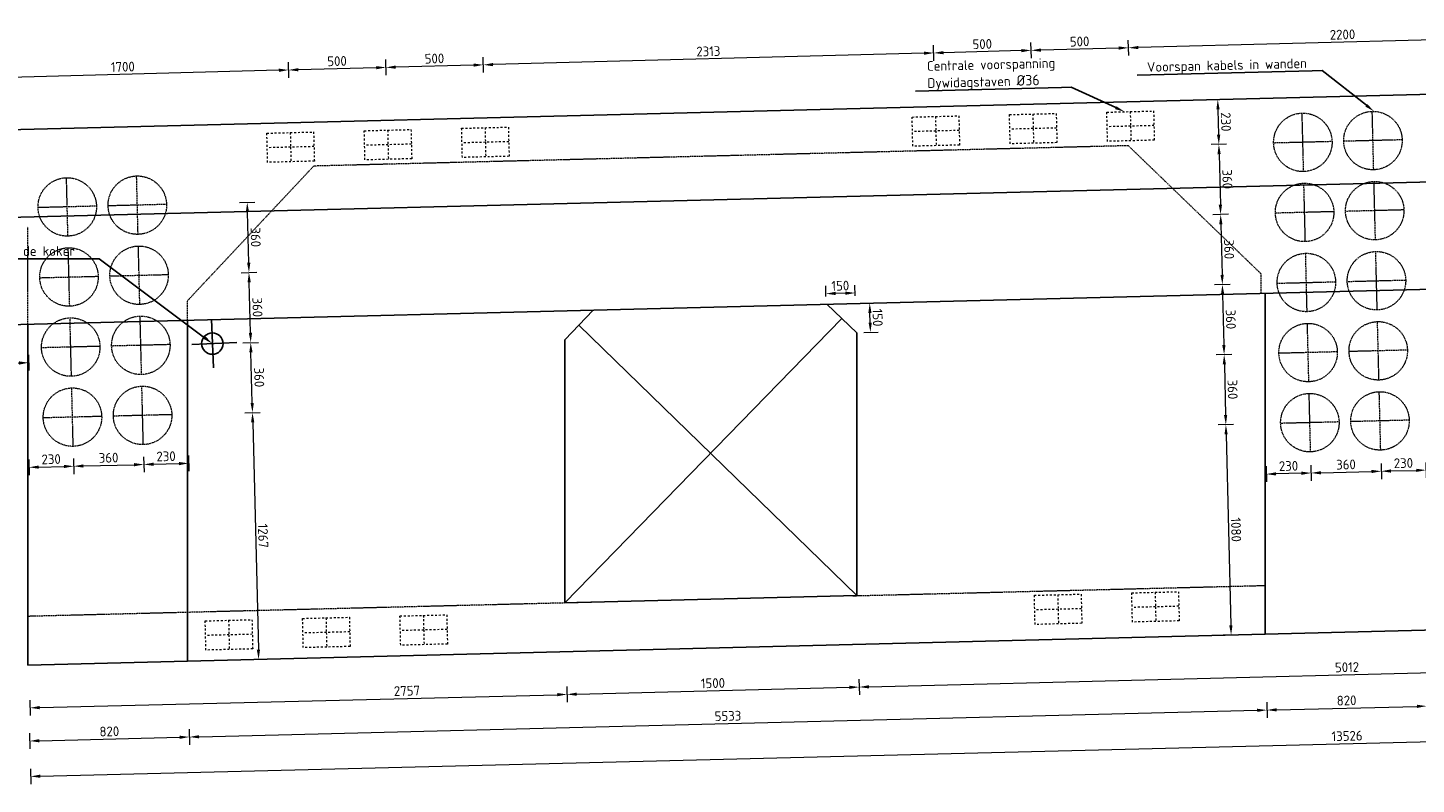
# Model space of a CAD drawing. Header units: millimetres. Extents: x -8028558 to 327273, y -63352 to 83293.
# Tile 193 of 195: x 289164 to 296291, y 21924 to 25808. Entities that reach past the tile are written whole.
import ezdxf
from ezdxf import colors
from ezdxf.entities.mleader import LeaderData, LeaderLine
from ezdxf.math import Vec2, Vec3

# ---------------------------------------------------------------- set-up
doc = ezdxf.new("R2010")
doc.units = ezdxf.units.MM
doc.linetypes.add('NLCS-HIDDEN', pattern=[4, 2, -2])
doc.linetypes.add('ZZ-HIDDEN-SO', pattern=[4, 2, -2])
for name, color, linetype, lineweight in [('B-CO-BC-BETONVORM-GD', 90, 'Continuous', 25), ('B-CO-BC-BETONVORM-GN', 10, 'ZZ-HIDDEN-SO', 13), ('B-CO-BC-BETONVORM-M', 7, 'Continuous', 18), ('B-CO-BC-VOORSPANNING-GN', 190, 'NLCS-HIDDEN', 13), ('X-XX-AL-M', 7, 'Continuous', 18), ('X-XX-AL-VERWIJZING-T25', 7, 'Continuous', 25)]:
    doc.layers.add(name, color=color, linetype=linetype, lineweight=lineweight)
doc.styles.add('NLCS-ISO-MM20-T25', font='NLCS-ISO.ttf', dxfattribs={"height": 50})
doc.dimstyles.new('NLCS-MM20-T25-PIJL_L0_H0', dxfattribs={"dimscale": 20, "dimtxt": 2.5, "dimasz": 2.5, "dimexe": 2, "dimexo": 2, "dimgap": 0.7, "dimtad": 1, "dimdec": 0, "dimzin": 0, "dimdsep": 46, "dimtxsty": 'NLCS-ISO-MM20-T25', "dimcen": 0, "dimdle": 2, "dimclrd": 256, "dimclre": 256, "dimclrt": 256, "dimadec": 0, "dimazin": 0, "dimtfac": 1, "dimtdec": 3, "dimtofl": 0, "dimtmove": 0, "dimatfit": 3, "dimfxl": 2, "dimfxlon": 1, "dimtfillclr": 256, "dimtolj": 1, "dimtzin": 0, "dimlwd": -1, "dimlwe": -1, "dimarcsym": 0})
doc.dimstyles.new('NLCS-MM20-T25-PIJL_L0_H4', dxfattribs={"dimscale": 20, "dimtxt": 2.5, "dimasz": 2.5, "dimexe": 2, "dimexo": 2, "dimgap": 0.7, "dimtad": 1, "dimdec": 0, "dimzin": 0, "dimdsep": 46, "dimtxsty": 'NLCS-ISO-MM20-T25', "dimcen": 0, "dimdle": 2, "dimclrd": 256, "dimclre": 256, "dimclrt": 256, "dimadec": 4, "dimazin": 0, "dimtfac": 1, "dimtdec": 3, "dimtofl": 0, "dimtmove": 0, "dimatfit": 3, "dimfxl": 2, "dimfxlon": 1, "dimtfillclr": 256, "dimtolj": 1, "dimtzin": 0, "dimlwd": -1, "dimlwe": -1, "dimarcsym": 0})

# ---------------------------------------------------------------- blocks, each defined once
blk = doc.blocks.new('*D1008')
at = {"layer": 'B-CO-BC-BETONVORM-M', "transparency": 16777216}
for p, q in [((293261, 24428.5), (293259.6, 24482.7)), ((293410.9, 24432.3), (293409.6, 24486.4)), ((293360.6, 24445.2), (293310.6, 24443.9))]:
    blk.add_line(p, q, dxfattribs=at)
for points in [[(293310.4, 24452.3), (293310.8, 24435.6), (293260.6, 24442.7)], [(293360.4, 24453.5), (293360.8, 24436.8), (293410.6, 24446.4)]]:
    blk.add_solid(points, dxfattribs=at)
at = {"layer": 'B-CO-BC-BETONVORM-M', "transparency": 16777216, "insert": (293334.6, 24483.5), "char_height": 50, "attachment_point": 5, "rotation": 1.4321, "style": 'NLCS-ISO-MM20-T25'}
blk.add_mtext('\\A1;150', dxfattribs=at)
blk = doc.blocks.new('*D1010')
at = {"layer": 'B-CO-BC-BETONVORM-M', "transparency": 16777216}
for p, q in [((293451.9, 24393.3), (293525.4, 24395.1)), ((293487.9, 24294.1), (293486.7, 24344.1)), ((293455.6, 24243.3), (293529.2, 24245.2))]:
    blk.add_line(p, q, dxfattribs=at)
for points in [[(293495, 24344.3), (293478.4, 24343.9), (293485.4, 24394.1)], [(293496.3, 24294.3), (293479.6, 24293.9), (293489.2, 24244.2)]]:
    blk.add_solid(points, dxfattribs=at)
at = {"layer": 'B-CO-BC-BETONVORM-M', "transparency": 16777216, "insert": (293526.3, 24320.1), "char_height": 50, "attachment_point": 5, "rotation": 271.4321, "style": 'NLCS-ISO-MM20-T25'}
blk.add_mtext('\\A1;150', dxfattribs=at)
blk = doc.blocks.new('*D839')
at = {"layer": 'B-CO-BC-BETONVORM-M', "transparency": 16777216}
for p, q in [((295312.1, 25440.1), (295232.1, 25438.1)), ((295273.3, 25389.1), (295276.6, 25259.1)), ((295317.8, 25210.2), (295237.8, 25208.2))]:
    blk.add_line(p, q, dxfattribs=at)
for points in [[(295281.7, 25389.3), (295265, 25388.9), (295272.1, 25439.1)], [(295284.9, 25259.3), (295268.2, 25258.9), (295277.8, 25209.2)]]:
    blk.add_solid(points, dxfattribs=at)
at = {"layer": 'B-CO-BC-BETONVORM-M', "transparency": 16777216, "insert": (295313.9, 25325.1), "char_height": 50, "attachment_point": 5, "rotation": 271.4321, "style": 'NLCS-ISO-MM20-T25'}
blk.add_mtext('\\A1;230', dxfattribs=at)
blk = doc.blocks.new('*D840')
at = {"layer": 'B-CO-BC-BETONVORM-M', "transparency": 16777216}
for p, q in [((295317.8, 25210.2), (295237.8, 25208.2)), ((295279.1, 25159.2), (295285.6, 24899.3)), ((295326.8, 24850.3), (295246.8, 24848.3))]:
    blk.add_line(p, q, dxfattribs=at)
for points in [[(295287.4, 25159.4), (295270.7, 25159), (295277.8, 25209.2)], [(295293.9, 24899.5), (295277.2, 24899), (295286.8, 24849.3)]]:
    blk.add_solid(points, dxfattribs=at)
at = {"layer": 'B-CO-BC-BETONVORM-M', "transparency": 16777216, "insert": (295321.3, 25030.2), "char_height": 50, "attachment_point": 5, "rotation": 271.4321, "style": 'NLCS-ISO-MM20-T25'}
blk.add_mtext('\\A1;360', dxfattribs=at)
blk = doc.blocks.new('*D841')
at = {"layer": 'B-CO-BC-BETONVORM-M', "transparency": 16777216}
for p, q in [((295326.8, 24850.3), (295246.8, 24848.3)), ((295288.1, 24799.3), (295294.6, 24539.4)), ((295335.8, 24490.4), (295255.8, 24488.4))]:
    blk.add_line(p, q, dxfattribs=at)
for points in [[(295296.4, 24799.5), (295279.7, 24799.1), (295286.8, 24849.3)], [(295302.9, 24539.6), (295286.2, 24539.2), (295295.8, 24489.4)]]:
    blk.add_solid(points, dxfattribs=at)
at = {"layer": 'B-CO-BC-BETONVORM-M', "transparency": 16777216, "insert": (295330.3, 24670.3), "char_height": 50, "attachment_point": 5, "rotation": 271.4321, "style": 'NLCS-ISO-MM20-T25'}
blk.add_mtext('\\A1;360', dxfattribs=at)
blk = doc.blocks.new('*D842')
at = {"layer": 'B-CO-BC-BETONVORM-M', "transparency": 16777216}
for p, q in [((295335.8, 24490.5), (295255.8, 24488.5)), ((295297.1, 24439.6), (295303.6, 24179.6)), ((295344.8, 24130.6), (295264.8, 24128.7))]:
    blk.add_line(p, q, dxfattribs=at)
for points in [[(295305.4, 24439.8), (295288.7, 24439.3), (295295.8, 24489.5)], [(295311.9, 24179.8), (295295.2, 24179.4), (295304.8, 24129.6)]]:
    blk.add_solid(points, dxfattribs=at)
at = {"layer": 'B-CO-BC-BETONVORM-M', "transparency": 16777216, "insert": (295339.3, 24310.6), "char_height": 50, "attachment_point": 5, "rotation": 271.4321, "style": 'NLCS-ISO-MM20-T25'}
blk.add_mtext('\\A1;360', dxfattribs=at)
blk = doc.blocks.new('*D843')
at = {"layer": 'B-CO-BC-BETONVORM-M', "transparency": 16777216}
for p, q in [((295344.7, 24130.6), (295264.7, 24128.6)), ((295306, 24079.7), (295312.5, 23819.7)), ((295353.7, 23770.8), (295273.7, 23768.8))]:
    blk.add_line(p, q, dxfattribs=at)
for points in [[(295314.3, 24079.9), (295297.6, 24079.5), (295304.7, 24129.6)], [(295320.8, 23820), (295304.1, 23819.5), (295313.7, 23769.8)]]:
    blk.add_solid(points, dxfattribs=at)
at = {"layer": 'B-CO-BC-BETONVORM-M', "transparency": 16777216, "insert": (295348.2, 23950.7), "char_height": 50, "attachment_point": 5, "rotation": 271.4321, "style": 'NLCS-ISO-MM20-T25'}
blk.add_mtext('\\A1;360', dxfattribs=at)
blk = doc.blocks.new('*D844')
at = {"layer": 'B-CO-BC-BETONVORM-M', "transparency": 16777216}
for p, q in [((295353.7, 23770.8), (295273.7, 23768.8)), ((295315, 23719.8), (295339.5, 22740.1)), ((295380.7, 22691.1), (295300.7, 22689.1))]:
    blk.add_line(p, q, dxfattribs=at)
for points in [[(295323.3, 23720), (295306.6, 23719.6), (295313.7, 23769.8)], [(295347.8, 22740.3), (295331.1, 22739.9), (295340.7, 22690.1)]]:
    blk.add_solid(points, dxfattribs=at)
at = {"layer": 'B-CO-BC-BETONVORM-M', "transparency": 16777216, "insert": (295366.2, 23230.9), "char_height": 50, "attachment_point": 5, "rotation": 271.4321, "style": 'NLCS-ISO-MM20-T25'}
blk.add_mtext('\\A1;1080', dxfattribs=at)
blk = doc.blocks.new('*D942')
at = {"layer": 'X-XX-AL-M', "transparency": 16777216}
for p, q in [((289225.5, 22317.2), (291881.9, 22383.6)), ((291930.9, 22424.9), (291932.9, 22344.9)), ((289174.5, 22356), (289176.5, 22276))]:
    blk.add_line(p, q, dxfattribs=at)
for points in [[(291881.7, 22392), (291882.1, 22375.3), (291931.9, 22384.9)], [(289225.2, 22325.6), (289225.7, 22308.9), (289175.5, 22316)]]:
    blk.add_solid(points, dxfattribs=at)
at = {"layer": 'X-XX-AL-M', "transparency": 16777216, "insert": (291110, 22403.4), "char_height": 50, "attachment_point": 5, "rotation": 1.43211, "style": 'NLCS-ISO-MM20-T25'}
blk.add_mtext('\\A1;2757', dxfattribs=at)
blk = doc.blocks.new('*D1157')
at = {"layer": 'X-XX-AL-M', "transparency": 16777216}
for p, q in [((302698.8, 22341.6), (302700.8, 22261.6)), ((289228, 21964.9), (302649.8, 22300.4)), ((289177, 22003.6), (289179, 21923.7))]:
    blk.add_line(p, q, dxfattribs=at)
for points in [[(302649.6, 22308.7), (302650, 22292.1), (302699.8, 22301.6)], [(289227.8, 21973.2), (289228.2, 21956.6), (289178, 21963.6)]]:
    blk.add_solid(points, dxfattribs=at)
at = {"layer": 'X-XX-AL-M', "transparency": 16777216, "insert": (295935.8, 22171.6), "char_height": 50, "attachment_point": 5, "rotation": 1.43188, "style": 'NLCS-ISO-MM20-T25'}
blk.add_mtext('\\A1;13526', dxfattribs=at)
blk = doc.blocks.new('*D943')
at = {"layer": 'X-XX-AL-M', "transparency": 16777216}
for p, q in [((289167.7, 24128), (289169.7, 24048.1)), ((286123.1, 24052), (286125.1, 23972)), ((286174.1, 24013.3), (289118.7, 24086.8))]:
    blk.add_line(p, q, dxfattribs=at)
for points in [[(289118.5, 24095.1), (289118.9, 24078.5), (289168.7, 24088.1)], [(286173.9, 24021.6), (286174.3, 24005), (286124.1, 24012)]]:
    blk.add_solid(points, dxfattribs=at)
at = {"layer": 'X-XX-AL-M', "transparency": 16777216, "insert": (287645.4, 24089), "char_height": 50, "attachment_point": 5, "rotation": 1.43046, "style": 'NLCS-ISO-MM20-T25'}
blk.add_mtext('\\A1;3045', dxfattribs=at)
blk = doc.blocks.new('*D1159')
at = {"layer": 'X-XX-AL-M', "transparency": 16777216}
for p, q in [((293430.5, 22462.6), (293432.5, 22382.6)), ((291930.9, 22424.9), (291932.9, 22344.9)), ((291981.9, 22386.2), (293381.5, 22421.3))]:
    blk.add_line(p, q, dxfattribs=at)
for points in [[(291981.7, 22394.5), (291982.1, 22377.8), (291931.9, 22384.9)], [(293381.3, 22429.7), (293381.7, 22413), (293431.5, 22422.6)]]:
    blk.add_solid(points, dxfattribs=at)
at = {"layer": 'X-XX-AL-M', "transparency": 16777216, "insert": (292680.7, 22442.7), "char_height": 50, "attachment_point": 5, "rotation": 1.44019, "style": 'NLCS-ISO-MM20-T25'}
blk.add_mtext('\\A1;1500', dxfattribs=at)
blk = doc.blocks.new('*D1160')
at = {"layer": 'X-XX-AL-M', "transparency": 16777216}
for p, q in [((293481.4, 22423.9), (298391.9, 22547.3)), ((298440.9, 22588.6), (298442.9, 22508.6)), ((293430.5, 22462.6), (293432.5, 22382.6))]:
    blk.add_line(p, q, dxfattribs=at)
for points in [[(298391.7, 22555.6), (298392.1, 22539), (298441.9, 22548.6)], [(293481.2, 22432.2), (293481.7, 22415.5), (293431.5, 22422.6)]]:
    blk.add_solid(points, dxfattribs=at)
at = {"layer": 'X-XX-AL-M', "transparency": 16777216, "insert": (295935.7, 22524.6), "char_height": 50, "attachment_point": 5, "rotation": 1.44019, "style": 'NLCS-ISO-MM20-T25'}
blk.add_mtext('\\A1;5012', dxfattribs=at)
blk = doc.blocks.new('*D945')
at = {"layer": 'X-XX-AL-M', "transparency": 16777216}
for p, q in [((285460.2, 25193.7), (285380.2, 25191.7)), ((285421.4, 25142.8), (285487.7, 22493.6)), ((285528.9, 22444.6), (285448.9, 22442.6))]:
    blk.add_line(p, q, dxfattribs=at)
for points in [[(285429.8, 25143), (285413.1, 25142.6), (285420.2, 25192.7)], [(285496, 22493.8), (285479.3, 22493.4), (285488.9, 22443.6)]]:
    blk.add_solid(points, dxfattribs=at)
at = {"layer": 'X-XX-AL-M', "transparency": 16777216, "insert": (285493.5, 23819.2), "char_height": 50, "attachment_point": 5, "rotation": 271.4321, "style": 'NLCS-ISO-MM20-T25'}
blk.add_mtext('\\A1;2750', dxfattribs=at)
blk = doc.blocks.new('*D1162')
at = {"layer": 'X-XX-AL-M', "transparency": 16777216}
for p, q in [((289172.5, 22185.7), (289174.5, 22105.7)), ((289992.2, 22206.2), (289994.2, 22126.2)), ((289223.5, 22146.9), (289943.2, 22164.9))]:
    blk.add_line(p, q, dxfattribs=at)
for points in [[(289943, 22173.3), (289943.5, 22156.6), (289993.2, 22166.2)], [(289223.3, 22155.3), (289223.7, 22138.6), (289173.5, 22145.7)]]:
    blk.add_solid(points, dxfattribs=at)
at = {"layer": 'X-XX-AL-M', "transparency": 16777216, "insert": (289582.4, 22194.9), "char_height": 50, "attachment_point": 5, "rotation": 1.43188, "style": 'NLCS-ISO-MM20-T25'}
blk.add_mtext('\\A1;820', dxfattribs=at)
blk = doc.blocks.new('*D1163')
at = {"layer": 'X-XX-AL-M', "transparency": 16777216}
for p, q in [((295523.5, 22344.4), (295525.5, 22264.5)), ((290043.2, 22167.4), (295474.5, 22303.2)), ((289992.2, 22206.2), (289994.2, 22126.2))]:
    blk.add_line(p, q, dxfattribs=at)
for points in [[(295474.3, 22311.5), (295474.7, 22294.9), (295524.5, 22304.4)], [(290043, 22175.8), (290043.4, 22159.1), (289993.2, 22166.2)]]:
    blk.add_solid(points, dxfattribs=at)
at = {"layer": 'X-XX-AL-M', "transparency": 16777216, "insert": (292757.9, 22274.3), "char_height": 50, "attachment_point": 5, "rotation": 1.43188, "style": 'NLCS-ISO-MM20-T25'}
blk.add_mtext('\\A1;5533', dxfattribs=at)
blk = doc.blocks.new('*D1164')
at = {"layer": 'X-XX-AL-M', "transparency": 16777216}
for p, q in [((295523.5, 22344.4), (295525.5, 22264.5)), ((295574.5, 22305.7), (296294.3, 22323.7)), ((296343.2, 22364.9), (296345.2, 22284.9))]:
    blk.add_line(p, q, dxfattribs=at)
for points in [[(295574.3, 22314), (295574.7, 22297.4), (295524.5, 22304.4)], [(296294.1, 22332), (296294.5, 22315.4), (296344.2, 22324.9)]]:
    blk.add_solid(points, dxfattribs=at)
at = {"layer": 'X-XX-AL-M', "transparency": 16777216, "insert": (295933.4, 22353.7), "char_height": 50, "attachment_point": 5, "rotation": 1.43188, "style": 'NLCS-ISO-MM20-T25'}
blk.add_mtext('\\A1;820', dxfattribs=at)
blk = doc.blocks.new('*D1783')
at = {"layer": 'X-XX-AL-M', "transparency": 16777216}
for p, q in [((297014.2, 25723.5), (297012.1, 25803.5)), ((294815, 25665.4), (294812.9, 25745.3)), ((296963.2, 25762.2), (294863.9, 25706.7))]:
    blk.add_line(p, q, dxfattribs=at)
for points in [[(296963, 25770.5), (296963.4, 25753.9), (297013.2, 25763.5)], [(294863.7, 25715), (294864.2, 25698.3), (294813.9, 25705.3)]]:
    blk.add_solid(points, dxfattribs=at)
at = {"layer": 'X-XX-AL-M', "transparency": 16777216, "insert": (295912.5, 25773.4), "char_height": 50, "attachment_point": 5, "rotation": 1.51518, "style": 'NLCS-ISO-MM20-T25'}
blk.add_mtext('\\A1;2200', dxfattribs=at)
blk = doc.blocks.new('*D1784')
at = {"layer": 'X-XX-AL-M', "transparency": 16777216}
for p, q in [((294315.2, 25652.1), (294313.1, 25732.1)), ((294815, 25665.4), (294812.9, 25745.3)), ((294764, 25704), (294364.1, 25693.4))]:
    blk.add_line(p, q, dxfattribs=at)
for points in [[(294363.9, 25701.8), (294364.3, 25685.1), (294314.1, 25692.1)], [(294763.7, 25712.4), (294764.2, 25695.7), (294813.9, 25705.3)]]:
    blk.add_solid(points, dxfattribs=at)
at = {"layer": 'X-XX-AL-M', "transparency": 16777216, "insert": (294563, 25737.7), "char_height": 50, "attachment_point": 5, "rotation": 1.51518, "style": 'NLCS-ISO-MM20-T25'}
blk.add_mtext('\\A1;500', dxfattribs=at)
blk = doc.blocks.new('*D1785')
at = {"layer": 'X-XX-AL-M', "transparency": 16777216}
for p, q in [((294315.2, 25652.1), (294313.1, 25732.1)), ((293815.4, 25638.9), (293813.2, 25718.9)), ((294264.1, 25690.8), (293864.3, 25680.2))]:
    blk.add_line(p, q, dxfattribs=at)
for points in [[(293864.1, 25688.6), (293864.5, 25671.9), (293814.3, 25678.9)], [(294263.9, 25699.1), (294264.4, 25682.5), (294314.1, 25692.1)]]:
    blk.add_solid(points, dxfattribs=at)
at = {"layer": 'X-XX-AL-M', "transparency": 16777216, "insert": (294063.2, 25724.5), "char_height": 50, "attachment_point": 5, "rotation": 1.51518, "style": 'NLCS-ISO-MM20-T25'}
blk.add_mtext('\\A1;500', dxfattribs=at)
blk = doc.blocks.new('*D1786')
at = {"layer": 'X-XX-AL-M', "transparency": 16777216}
for p, q in [((293764.3, 25677.6), (291552.1, 25619.1)), ((293815.4, 25638.9), (293813.2, 25718.9)), ((291503.2, 25577.8), (291501.1, 25657.7))]:
    blk.add_line(p, q, dxfattribs=at)
for points in [[(293764.1, 25685.9), (293764.5, 25669.2), (293814.3, 25678.9)], [(291551.9, 25627.4), (291552.3, 25610.7), (291502.1, 25617.7)]]:
    blk.add_solid(points, dxfattribs=at)
at = {"layer": 'X-XX-AL-M', "transparency": 16777216, "insert": (292657.2, 25687.3), "char_height": 50, "attachment_point": 5, "rotation": 1.51518, "style": 'NLCS-ISO-MM20-T25'}
blk.add_mtext('\\A1;2313', dxfattribs=at)
blk = doc.blocks.new('*D1787')
at = {"layer": 'X-XX-AL-M', "transparency": 16777216}
for p, q in [((291003.3, 25564.5), (291001.2, 25644.5)), ((291452.1, 25616.4), (291052.3, 25605.8)), ((291503.2, 25577.8), (291501.1, 25657.7))]:
    blk.add_line(p, q, dxfattribs=at)
for points in [[(291052, 25614.2), (291052.5, 25597.5), (291002.3, 25604.5)], [(291451.9, 25624.8), (291452.3, 25608.1), (291502.1, 25617.7)]]:
    blk.add_solid(points, dxfattribs=at)
at = {"layer": 'X-XX-AL-M', "transparency": 16777216, "insert": (291251.2, 25650.1), "char_height": 50, "attachment_point": 5, "rotation": 1.51518, "style": 'NLCS-ISO-MM20-T25'}
blk.add_mtext('\\A1;500', dxfattribs=at)
blk = doc.blocks.new('*D1788')
at = {"layer": 'X-XX-AL-M', "transparency": 16777216}
for p, q in [((290503.5, 25551.3), (290501.4, 25631.3)), ((290952.3, 25603.2), (290552.4, 25592.6)), ((291003.3, 25564.5), (291001.2, 25644.5))]:
    blk.add_line(p, q, dxfattribs=at)
for points in [[(290552.2, 25601), (290552.7, 25584.3), (290502.5, 25591.3)], [(290952.1, 25611.5), (290952.5, 25594.9), (291002.3, 25604.5)]]:
    blk.add_solid(points, dxfattribs=at)
at = {"layer": 'X-XX-AL-M', "transparency": 16777216, "insert": (290751.3, 25636.9), "char_height": 50, "attachment_point": 5, "rotation": 1.51518, "style": 'NLCS-ISO-MM20-T25'}
blk.add_mtext('\\A1;500', dxfattribs=at)
blk = doc.blocks.new('*D1789')
at = {"layer": 'X-XX-AL-M', "transparency": 16777216}
for p, q in [((290452.5, 25590), (288853, 25547.7)), ((290503.5, 25551.3), (290501.4, 25631.3)), ((288804.1, 25506.4), (288802, 25586.3))]:
    blk.add_line(p, q, dxfattribs=at)
for points in [[(290452.3, 25598.3), (290452.7, 25581.6), (290502.5, 25591.3)], [(288852.8, 25556), (288853.3, 25539.3), (288803.1, 25546.3)]]:
    blk.add_solid(points, dxfattribs=at)
at = {"layer": 'X-XX-AL-M', "transparency": 16777216, "insert": (289651.7, 25607.8), "char_height": 50, "attachment_point": 5, "rotation": 1.51518, "style": 'NLCS-ISO-MM20-T25'}
blk.add_mtext('\\A1;1700', dxfattribs=at)
blk = doc.blocks.new('*D1793')
at = {"layer": 'X-XX-AL-M', "transparency": 16777216}
for p, q in [((290268.1, 24190.6), (290348.1, 24192.6)), ((290315.9, 23881.7), (290309.4, 24141.7)), ((290277.1, 23830.8), (290357.1, 23832.7))]:
    blk.add_line(p, q, dxfattribs=at)
for points in [[(290317.7, 24141.9), (290301, 24141.4), (290308.1, 24191.6)], [(290324.2, 23881.9), (290307.5, 23881.5), (290317.1, 23831.7)]]:
    blk.add_solid(points, dxfattribs=at)
at = {"layer": 'X-XX-AL-M', "transparency": 16777216, "insert": (290351.6, 24012.7), "char_height": 50, "attachment_point": 5, "rotation": 271.4321, "style": 'NLCS-ISO-MM20-T25'}
blk.add_mtext('\\A1;360', dxfattribs=at)
blk = doc.blocks.new('*D1794')
at = {"layer": 'X-XX-AL-M', "transparency": 16777216}
for p, q in [((290259.1, 24550.5), (290339.1, 24552.5)), ((290306.9, 24241.6), (290300.4, 24501.5)), ((290268.1, 24190.6), (290348.1, 24192.6))]:
    blk.add_line(p, q, dxfattribs=at)
for points in [[(290308.7, 24501.7), (290292, 24501.3), (290299.1, 24551.5)], [(290315.2, 24241.8), (290298.5, 24241.4), (290308.1, 24191.6)]]:
    blk.add_solid(points, dxfattribs=at)
at = {"layer": 'X-XX-AL-M', "transparency": 16777216, "insert": (290342.6, 24372.6), "char_height": 50, "attachment_point": 5, "rotation": 271.4321, "style": 'NLCS-ISO-MM20-T25'}
blk.add_mtext('\\A1;360', dxfattribs=at)
blk = doc.blocks.new('*D1795')
at = {"layer": 'X-XX-AL-M', "transparency": 16777216}
for p, q in [((290250.1, 24910.4), (290330.1, 24912.4)), ((290297.9, 24601.5), (290291.4, 24861.4)), ((290259.1, 24550.5), (290339.1, 24552.5))]:
    blk.add_line(p, q, dxfattribs=at)
for points in [[(290299.7, 24861.6), (290283.1, 24861.2), (290290.1, 24911.4)], [(290306.2, 24601.7), (290289.6, 24601.3), (290299.1, 24551.5)]]:
    blk.add_solid(points, dxfattribs=at)
at = {"layer": 'X-XX-AL-M', "transparency": 16777216, "insert": (290333.6, 24732.4), "char_height": 50, "attachment_point": 5, "rotation": 271.4321, "style": 'NLCS-ISO-MM20-T25'}
blk.add_mtext('\\A1;360', dxfattribs=at)
blk = doc.blocks.new('*D1796')
at = {"layer": 'X-XX-AL-M', "transparency": 16777216}
for p, q in [((290277.1, 23830.8), (290357.1, 23832.7)), ((290318.4, 23781.8), (290347.5, 22615.1)), ((290308.8, 22564.1), (290388.8, 22566.1))]:
    blk.add_line(p, q, dxfattribs=at)
for points in [[(290326.7, 23782), (290310, 23781.6), (290317.1, 23831.7)], [(290355.9, 22615.3), (290339.2, 22614.9), (290348.8, 22565.1)]]:
    blk.add_solid(points, dxfattribs=at)
at = {"layer": 'X-XX-AL-M', "transparency": 16777216, "insert": (290371.9, 23199.4), "char_height": 50, "attachment_point": 5, "rotation": 271.4321, "style": 'NLCS-ISO-MM20-T25'}
blk.add_mtext('\\A1;1267', dxfattribs=at)
blk = doc.blocks.new('*D1797')
at = {"layer": 'X-XX-AL-M', "transparency": 16777216}
for p, q in [((295750.4, 23561.9), (295752.4, 23481.9)), ((295801.4, 23523.2), (296061.3, 23529.7)), ((296110.3, 23570.9), (296112.3, 23490.9))]:
    blk.add_line(p, q, dxfattribs=at)
for points in [[(295801.2, 23531.5), (295801.6, 23514.8), (295751.4, 23521.9)], [(296061.1, 23538), (296061.5, 23521.3), (296111.3, 23530.9)]]:
    blk.add_solid(points, dxfattribs=at)
at = {"layer": 'X-XX-AL-M', "transparency": 16777216, "insert": (295930.4, 23565.4), "char_height": 50, "attachment_point": 5, "rotation": 1.4321, "style": 'NLCS-ISO-MM20-T25'}
blk.add_mtext('\\A1;360', dxfattribs=at)
blk = doc.blocks.new('*D1798')
at = {"layer": 'X-XX-AL-M', "transparency": 16777216}
for p, q in [((295520.2, 23556.2), (295522.2, 23476.2)), ((295701.4, 23520.7), (295571.2, 23517.4)), ((295750.4, 23561.9), (295752.4, 23481.9))]:
    blk.add_line(p, q, dxfattribs=at)
for points in [[(295571, 23525.7), (295571.4, 23509.1), (295521.2, 23516.2)], [(295701.2, 23529), (295701.6, 23512.3), (295751.4, 23521.9)]]:
    blk.add_solid(points, dxfattribs=at)
at = {"layer": 'X-XX-AL-M', "transparency": 16777216, "insert": (295635.3, 23558), "char_height": 50, "attachment_point": 5, "rotation": 1.4321, "style": 'NLCS-ISO-MM20-T25'}
blk.add_mtext('\\A1;230', dxfattribs=at)
blk = doc.blocks.new('*D1799')
at = {"layer": 'X-XX-AL-M', "transparency": 16777216}
for p, q in [((296110.3, 23570.9), (296112.3, 23490.9)), ((296161.3, 23532.2), (296291, 23535.4)), ((296340, 23576.6), (296342, 23496.7))]:
    blk.add_line(p, q, dxfattribs=at)
for points in [[(296161.1, 23540.5), (296161.5, 23523.8), (296111.3, 23530.9)], [(296290.8, 23543.7), (296291.2, 23527.1), (296341, 23536.7)]]:
    blk.add_solid(points, dxfattribs=at)
at = {"layer": 'X-XX-AL-M', "transparency": 16777216, "insert": (296225.1, 23572.8), "char_height": 50, "attachment_point": 5, "rotation": 1.4321, "style": 'NLCS-ISO-MM20-T25'}
blk.add_mtext('\\A1;230', dxfattribs=at)
blk = doc.blocks.new('*D1800')
at = {"layer": 'X-XX-AL-M', "transparency": 16777216}
for p, q in [((289758.4, 23605.7), (289760.4, 23525.7)), ((289988.8, 23611.4), (289990.8, 23531.5)), ((289809.4, 23566.9), (289939.8, 23570.2))]:
    blk.add_line(p, q, dxfattribs=at)
for points in [[(289809.2, 23575.3), (289809.6, 23558.6), (289759.4, 23565.7)], [(289939.6, 23578.5), (289940, 23561.9), (289989.8, 23571.5)]]:
    blk.add_solid(points, dxfattribs=at)
at = {"layer": 'X-XX-AL-M', "transparency": 16777216, "insert": (289873.6, 23607.6), "char_height": 50, "attachment_point": 5, "rotation": 1.43188, "style": 'NLCS-ISO-MM20-T25'}
blk.add_mtext('\\A1;230', dxfattribs=at)
blk = doc.blocks.new('*D1801')
at = {"layer": 'X-XX-AL-M', "transparency": 16777216}
for p, q in [((289398.5, 23596.7), (289400.5, 23516.7)), ((289758.4, 23605.7), (289760.4, 23525.7)), ((289449.5, 23558), (289709.4, 23564.4))]:
    blk.add_line(p, q, dxfattribs=at)
for points in [[(289449.3, 23566.3), (289449.7, 23549.6), (289399.5, 23556.7)], [(289709.2, 23572.8), (289709.7, 23556.1), (289759.4, 23565.7)]]:
    blk.add_solid(points, dxfattribs=at)
at = {"layer": 'X-XX-AL-M', "transparency": 16777216, "insert": (289578.5, 23600.2), "char_height": 50, "attachment_point": 5, "rotation": 1.43188, "style": 'NLCS-ISO-MM20-T25'}
blk.add_mtext('\\A1;360', dxfattribs=at)
blk = doc.blocks.new('*D1802')
at = {"layer": 'X-XX-AL-M', "transparency": 16777216}
for p, q in [((289398.5, 23596.7), (289400.5, 23516.7)), ((289169, 23591), (289171, 23511)), ((289220, 23552.2), (289349.6, 23555.5))]:
    blk.add_line(p, q, dxfattribs=at)
for points in [[(289219.8, 23560.5), (289220.2, 23543.9), (289170, 23551)], [(289349.3, 23563.8), (289349.8, 23547.1), (289399.5, 23556.7)]]:
    blk.add_solid(points, dxfattribs=at)
at = {"layer": 'X-XX-AL-M', "transparency": 16777216, "insert": (289283.8, 23592.8), "char_height": 50, "attachment_point": 5, "rotation": 1.43188, "style": 'NLCS-ISO-MM20-T25'}
blk.add_mtext('\\A1;230', dxfattribs=at)
blk = doc.blocks.new('*D1804')
at = {"layer": 'X-XX-AL-M', "transparency": 16777216}
for p, q in [((285890.6, 24204.2), (285810.7, 24202.2)), ((285851.9, 24153.2), (285893.1, 22503.8)), ((285934.4, 22454.8), (285854.4, 22452.8))]:
    blk.add_line(p, q, dxfattribs=at)
for points in [[(285860.2, 24153.4), (285843.6, 24153), (285850.6, 24203.2)], [(285901.5, 22504), (285884.8, 22503.6), (285894.4, 22453.8)]]:
    blk.add_solid(points, dxfattribs=at)
at = {"layer": 'X-XX-AL-M', "transparency": 16777216, "insert": (285911.5, 23329.5), "char_height": 50, "attachment_point": 5, "rotation": 271.4322, "style": 'NLCS-ISO-MM20-T25'}
blk.add_mtext('\\A1;1750', dxfattribs=at)

msp = doc.modelspace()

# ---------------------------------------------------------------- linework, layer by layer
at = {"layer": 'B-CO-BC-BETONVORM-GD', "flags": 128}
for points in [[(306087.9, 25709.5), (286119.2, 25210.2)], [(306087.9, 25259.3), (286119.2, 24760.2)], [(286119.2, 24209.9), (306087.9, 24709.6)], [(293419.7, 24242.4), (293266, 24388.6)], [(295514.8, 22694.3), (295514.8, 24445)], [(289983.5, 22556), (289983.5, 24306.6)], [(290106.3, 24311.5), (290116.3, 24061.7)], [(291920.1, 24204.9), (292066.3, 24358.6)], [(291920.1, 22854.5), (293342.8, 24315.5)], [(289163.7, 22535.5), (289163.7, 24286.4)], [(293419.7, 22892), (291993.2, 24281.8)], [(293419.7, 22892), (293419.7, 24242.4)], [(290006.5, 24182.4), (290236.2, 24191.6)], [(291920.1, 24204.9), (291920.1, 22854.5)], [(293419.7, 22892), (291920.1, 22854.5)], [(302685.5, 22873.5), (289163.7, 22535.5)]]:
    msp.add_lwpolyline(points, dxfattribs=at)
at = {"layer": 'B-CO-BC-BETONVORM-GD'}
msp.add_circle((290111.3, 24186.6), 55, dxfattribs=at)
at = {"layer": 'B-CO-BC-BETONVORM-GN', "flags": 128}
for points in [[(294813.1, 25202.5), (290631.4, 25098)], [(295494.8, 24544.4), (294813.1, 25202.5)], [(289983.5, 24406.4), (290631.4, 25098)], [(289163.7, 24285.9), (289163.7, 24786.3)], [(295494.8, 24444.5), (295494.8, 24544.4)], [(289983.5, 24306.5), (289983.5, 24406.4)], [(293399.7, 22891.5), (295514.8, 22944.4)], [(292108.8, 22859.2), (289163.7, 22785.6)]]:
    msp.add_lwpolyline(points, dxfattribs=at)
at = {"layer": 'B-CO-BC-VOORSPANNING-GN', "ltscale": 5, "flags": 128}
for points in [[(294702.8, 25374.8), (294822.7, 25377.8)], [(294706.5, 25224.9), (294702.8, 25374.8)], [(294822.7, 25377.8), (294942.7, 25380.8)], [(294822.7, 25377.8), (294824.6, 25302.9)], [(294942.7, 25380.8), (294946.4, 25230.9)], [(293703.1, 25349.8), (293823, 25352.8)], [(293706.8, 25199.9), (293703.1, 25349.8)], [(293823, 25352.8), (293943, 25355.8)], [(293823, 25352.8), (293824.9, 25277.9)], [(293943, 25355.8), (293946.7, 25205.9)], [(294202.9, 25362.3), (294322.9, 25365.3)], [(294206.7, 25212.4), (294202.9, 25362.3)], [(294322.9, 25365.3), (294442.8, 25368.3)], [(294322.9, 25365.3), (294324.8, 25290.4)], [(294442.8, 25368.3), (294446.6, 25218.4)], [(294944.6, 25305.9), (294704.6, 25299.9)], [(294824.6, 25302.9), (294826.5, 25227.9)], [(290391.1, 25267), (290511.1, 25270)], [(290394.9, 25117.1), (290391.1, 25267)], [(290511.1, 25270), (290631, 25273)], [(290511.1, 25270), (290512.9, 25195.1)], [(290631, 25273), (290634.8, 25123.1)], [(290890.9, 25279.5), (291010.9, 25282.5)], [(290894.7, 25129.6), (290890.9, 25279.5)], [(291010.9, 25282.5), (291130.9, 25285.5)], [(291010.9, 25282.5), (291012.8, 25207.6)], [(291130.9, 25285.5), (291134.6, 25135.6)], [(291390.8, 25292), (291510.8, 25295)], [(291394.5, 25142.1), (291390.8, 25292)], [(291510.8, 25295), (291630.7, 25298)], [(291510.8, 25295), (291512.6, 25220.1)], [(291630.7, 25298), (291634.5, 25148.1)], [(293944.9, 25280.9), (293704.9, 25274.9)], [(293824.9, 25277.9), (293826.8, 25202.9)], [(294444.7, 25293.4), (294204.8, 25287.4)], [(294324.8, 25290.4), (294326.6, 25215.4)], [(294946.4, 25230.9), (294706.5, 25224.9)], [(290632.9, 25198.1), (290393, 25192.1)], [(290512.9, 25195.1), (290514.8, 25120.1)], [(291132.7, 25210.6), (290892.8, 25204.6)], [(291012.8, 25207.6), (291014.7, 25132.6)], [(291632.6, 25223.1), (291392.7, 25217.1)], [(291512.6, 25220.1), (291514.5, 25145.1)], [(293946.7, 25205.9), (293706.8, 25199.9)], [(294446.6, 25218.4), (294206.7, 25212.4)], [(290634.8, 25123.1), (290394.9, 25117.1)], [(291134.6, 25135.6), (290894.7, 25129.6)], [(291634.5, 25148.1), (291394.5, 25142.1)], [(294330.6, 22894), (294450.6, 22897)], [(294334.4, 22744), (294330.6, 22894)], [(294450.6, 22897), (294570.6, 22900)], [(294450.6, 22897), (294452.5, 22822)], [(294570.6, 22900), (294574.3, 22750)], [(294830.5, 22906.5), (294950.5, 22909.5)], [(294834.2, 22756.5), (294830.5, 22906.5)], [(294950.5, 22909.5), (295070.4, 22912.5)], [(294950.5, 22909.5), (294952.3, 22834.5)], [(295070.4, 22912.5), (295074.2, 22762.5)], [(294572.4, 22825), (294332.5, 22819)], [(294452.5, 22822), (294454.4, 22747)], [(295072.3, 22837.5), (294832.4, 22831.5)], [(294952.3, 22834.5), (294954.2, 22759.5)], [(290074.6, 22762.6), (290194.6, 22765.6)], [(290078.3, 22612.6), (290074.6, 22762.6)], [(290194.6, 22765.6), (290314.5, 22768.6)], [(290194.6, 22765.6), (290196.4, 22690.6)], [(290314.5, 22768.6), (290318.3, 22618.6)], [(290574.4, 22775.1), (290694.4, 22778.1)], [(290578.2, 22625.1), (290574.4, 22775.1)], [(290694.4, 22778.1), (290814.4, 22781.1)], [(290694.4, 22778.1), (290696.3, 22703.1)], [(290814.4, 22781.1), (290818.1, 22631.1)], [(291074.3, 22787.6), (291194.2, 22790.6)], [(291078, 22637.6), (291074.3, 22787.6)], [(291194.2, 22790.6), (291314.2, 22793.6)], [(291194.2, 22790.6), (291196.1, 22715.6)], [(291314.2, 22793.6), (291318, 22643.6)], [(294574.3, 22750), (294334.4, 22744)], [(295074.2, 22762.5), (294834.2, 22756.5)], [(290316.4, 22693.6), (290076.5, 22687.6)], [(290196.4, 22690.6), (290198.3, 22615.6)], [(290816.2, 22706.1), (290576.3, 22700.1)], [(290696.3, 22703.1), (290698.2, 22628.1)], [(291316.1, 22718.6), (291076.2, 22712.6)], [(291196.1, 22715.6), (291198, 22640.6)], [(290318.3, 22618.6), (290078.3, 22612.6)], [(290818.1, 22631.1), (290578.2, 22625.1)], [(291318, 22643.6), (291078, 22637.6)]]:
    msp.add_lwpolyline(points, dxfattribs=at)
at = {"layer": 'B-CO-BC-VOORSPANNING-GN', "flags": 128}
for points in [[(296072.6, 25079), (296065.1, 25378.9)], [(295712.7, 25070), (295705.2, 25369.9)], [(296218.8, 25232.7), (295918.9, 25225.2)], [(295858.9, 25223.7), (295559, 25216.2)], [(289370, 24738.4), (289362.5, 25038.3)], [(289729.9, 24747.4), (289722.4, 25047.3)], [(296081.6, 24719.1), (296074.1, 25019)], [(295721.7, 24710.1), (295714.2, 25010)], [(289516.2, 24892.1), (289216.3, 24884.6)], [(289876.1, 24901.1), (289576.2, 24893.6)], [(295867.9, 24863.8), (295568, 24856.3)], [(296227.8, 24872.8), (295927.9, 24865.3)], [(289379, 24378.5), (289371.5, 24678.4)], [(289738.9, 24387.5), (289731.4, 24687.4)], [(295730.7, 24350.2), (295723.2, 24650.1)], [(296090.6, 24359.2), (296083.1, 24659.1)], [(289225.3, 24524.7), (289525.2, 24532.2)], [(289585.2, 24533.7), (289885.1, 24541.2)], [(295577, 24496.4), (295876.9, 24503.9)], [(295936.9, 24505.4), (296236.8, 24512.9)], [(289388, 24018.6), (289380.5, 24318.5)], [(289747.9, 24027.6), (289740.4, 24327.5)], [(295739.7, 23990.3), (295732.2, 24290.2)], [(296099.6, 23999.3), (296092.1, 24299.2)], [(289534.2, 24172.3), (289234.3, 24164.8)], [(289894.1, 24181.3), (289594.2, 24173.8)], [(295885.9, 24144), (295586, 24136.5)], [(296245.8, 24153), (295945.9, 24145.5)], [(289397, 23658.7), (289389.5, 23958.6)], [(289756.9, 23667.7), (289749.4, 23967.6)], [(295748.7, 23630.4), (295741.2, 23930.3)], [(296108.6, 23639.4), (296101.1, 23939.3)], [(289543.2, 23812.4), (289243.3, 23804.9)], [(289753.1, 23817.7), (289603.2, 23813.9)], [(289903.1, 23821.4), (289753.1, 23817.7)], [(295894.9, 23784.1), (295595, 23776.6)], [(296104.8, 23789.4), (295954.9, 23785.6)], [(296254.8, 23793.1), (296104.8, 23789.4)]]:
    msp.add_lwpolyline(points, dxfattribs=at)
at = {"layer": 'B-CO-BC-VOORSPANNING-GN'}
for centre in [(296068.8, 25228.9), (295708.9, 25219.9), (289366.3, 24888.3), (289726.1, 24897.3), (296077.8, 24869), (295717.9, 24860), (289375.2, 24528.4), (289735.1, 24537.4), (295726.9, 24500.2), (296086.8, 24509.2), (289384.2, 24168.5), (289744.1, 24177.5), (295735.9, 24140.3), (296095.8, 24149.3), (289393.2, 23808.7), (289753.1, 23817.7), (295744.9, 23780.4), (296104.8, 23789.4)]:
    msp.add_circle(centre, 150, dxfattribs=at)

# ---------------------------------------------------------------- dimensions: what is measured, and where the dimension line sits
at = {"layer": 'B-CO-BC-BETONVORM-M'}
dim = msp.add_aligned_dim(p1=(295712.2, 25450.1), p2=(295717.9, 25220.2), distance=-440.3, dimstyle='NLCS-MM20-T25-PIJL_L0_H0', dxfattribs=at)
dim.commit()
dim.dimension.update_dxf_attribs({"geometry": '*D839', "text_midpoint": (295313.9, 25325.1)})
for base, p1, p2, angle, picture, middle in [((295286.8, 24849.3), (295717.9, 25220.2), (295726.9, 24860.3), 91.4321, '*D840', (295321.3, 25030.2)), ((295295.8, 24489.4), (295726.9, 24860.3), (295735.9, 24500.4), 91.4321, '*D841', (295330.3, 24670.3)), ((293260.6, 24442.7), (293411.9, 24392.3), (293262, 24388.5), 181.4321, '*D1008', (293334.6, 24483.5)), ((295304.8, 24129.6), (295745.9, 24500.8), (295754.9, 24140.9), 91.4321, '*D842', (295339.3, 24310.6)), ((293485.4, 24394.1), (293415.7, 24242.3), (293411.9, 24392.3), 91.4321, '*D1010', (293526.3, 24320.1)), ((295313.7, 23769.8), (295754.9, 24140.9), (295763.9, 23781), 91.4321, '*D843', (295348.2, 23950.7)), ((295340.7, 22690.1), (295763.9, 23781), (295561, 22695.6), 91.4321, '*D844', (295366.2, 23230.9))]:
    dim = msp.add_linear_dim(base=base, p1=p1, p2=p2, angle=angle, dimstyle='NLCS-MM20-T25-PIJL_L0_H0', dxfattribs=at)
    dim.commit()
    dim.dimension.update_dxf_attribs({"geometry": picture, "text_midpoint": middle})
at = {"layer": 'X-XX-AL-M'}
for base, p1, p2, angle, picture, middle in [((294813.9, 25705.3), (297023.9, 25357.8), (294824.6, 25302.9), 1.51518, '*D1783', (295912.5, 25773.4)), ((293814.3, 25678.9), (294324.8, 25290.4), (293824.9, 25277.9), 1.51518, '*D1785', (294063.2, 25724.5)), ((294314.1, 25692.1), (294824.6, 25302.9), (294324.8, 25290.4), 1.51518, '*D1784', (294563, 25737.7)), ((290502.5, 25591.3), (291012.8, 25207.6), (290512.9, 25195.1), 1.51518, '*D1788', (290751.3, 25636.9)), ((291002.3, 25604.5), (291512.6, 25220.1), (291012.8, 25207.6), 1.51518, '*D1787', (291251.2, 25650.1)), ((291502.1, 25617.7), (293824.9, 25277.9), (291512.6, 25220.1), 1.51518, '*D1786', (292657.2, 25687.3)), ((288803.1, 25546.3), (290512.9, 25195.1), (288813.5, 25152.6), 1.51518, '*D1789', (289651.7, 25607.8)), ((285488.9, 22443.6), (286119.2, 25210.2), (289163.7, 22535.5), 91.4321, '*D945', (285493.5, 23819.2)), ((290290.1, 24911.4), (289735.1, 24537.4), (289726.1, 24897.3), 271.4321, '*D1795', (290333.6, 24732.4)), ((290299.1, 24551.5), (289384.2, 24168.5), (289735.1, 24537.4), 271.4321, '*D1794', (290342.6, 24372.6)), ((285894.4, 22453.8), (286119.2, 24209.9), (289163.7, 22535.5), 271.4322, '*D1804', (285911.5, 23329.5)), ((289399.5, 23556.7), (289163.7, 23802.9), (289393.2, 23808.7), 181.43188, '*D1802', (289283.8, 23592.8)), ((290348.8, 22565.1), (289393.2, 23808.7), (289983.5, 22556), 271.4321, '*D1796', (290371.9, 23199.4)), ((289759.4, 23565.7), (289393.2, 23808.8), (289753.1, 23817.7), 181.43188, '*D1801', (289578.5, 23600.2)), ((289989.8, 23571.5), (289753.1, 23817.7), (289983.5, 23823.4), 181.43188, '*D1800', (289873.6, 23607.6)), ((295521.2, 23516.2), (295744.9, 23780.4), (295514.8, 23774.6), 181.4321, '*D1798', (295635.3, 23558)), ((296341, 23536.7), (296104.8, 23789.4), (296334.5, 23795.1), 181.4321, '*D1799', (296225.1, 23572.8)), ((298441.9, 22548.6), (293419.7, 22892), (298430.1, 23017.2), 181.44019, '*D1160', (295935.7, 22524.6)), ((293431.5, 22422.6), (291920.1, 22854.5), (293419.7, 22892), 181.44019, '*D1159', (292680.7, 22442.7)), ((295524.5, 22304.4), (289983.5, 22556), (295514.8, 22694.3), 181.43188, '*D1163', (292757.9, 22274.3)), ((296344.2, 22324.9), (295514.8, 22694.3), (296334.5, 22714.8), 181.43188, '*D1164', (295933.4, 22353.7))]:
    dim = msp.add_linear_dim(base=base, p1=p1, p2=p2, angle=angle, dimstyle='NLCS-MM20-T25-PIJL_L0_H4', dxfattribs=at)
    dim.commit()
    dim.dimension.update_dxf_attribs({"geometry": picture, "text_midpoint": middle})
for p1, p2, distance, picture, middle in [((286119.2, 24209.9), (289163.7, 24285.9), -197.9, '*D943', (287645.4, 24089)), ((289393.2, 23808.7), (289384.2, 24168.5), -924.2, '*D1793', (290351.6, 24012.7)), ((295744.9, 23780.4), (296104.8, 23789.4), -258.5, '*D1797', (295930.4, 23565.4)), ((289163.7, 22535.5), (289983.5, 22556), -389.9, '*D1162', (289582.4, 22194.9))]:
    dim = msp.add_aligned_dim(p1=p1, p2=p2, distance=distance, dimstyle='NLCS-MM20-T25-PIJL_L0_H4', dxfattribs=at)
    dim.commit()
    dim.dimension.update_dxf_attribs({"geometry": picture, "text_midpoint": middle})
for base, p1, p2, angle, picture, middle in [((302699.8, 22301.6), (289163.7, 22535.5), (302685.5, 22873.5), 1.43188, '*D1157', (295936.8, 22132.6)), ((291931.9, 22384.9), (289163.7, 22785.6), (291920.1, 22854.5), 1.43211, '*D942', (291111, 22364.4))]:
    dim = msp.add_linear_dim(base=base, p1=p1, p2=p2, angle=angle, dimstyle='NLCS-MM20-T25-PIJL_L0_H4', dxfattribs=at)
    dim.commit()
    dim.dimension.update_dxf_attribs({"geometry": picture, "text_midpoint": middle, "dimtype": 161})

# ---------------------------------------------------------------- leaders
at = {"layer": 'X-XX-AL-VERWIJZING-T25'}
ml = msp.add_multileader_mtext('Standard', dxfattribs=at)
ml.set_content('Centrale voorspanning\\PDywidagstaven {\\H1.08333x;Ø36}', color=256, style='NLCS-ISO-MM20-T25')
ml.set_leader_properties(color=256, linetype='ByLayer', lineweight=-1)
ml.build(insert=Vec2(0, 0))
ml.multileader.update_dxf_attribs({"text_left_attachment_type": 5, "text_right_attachment_type": 5, "dogleg_length": 50, "arrow_head_size": 50})
ctx = ml.context
ctx.base_point, ctx.char_height, ctx.arrow_head_size, ctx.landing_gap_size, ctx.plane_origin, ctx.plane_x_axis, ctx.plane_y_axis = Vec3(293764.6, 25483.6), 50, 50, 18, Vec3(294868.7, 25523.1), Vec3(0.999688, 0.024992), Vec3(-0.024992, 0.999688)
ctx.left_attachment, ctx.right_attachment = 5, 5
notes = []
notes.append((ctx, [(0, (1, 1, 0), (294520.4, 25502.5), (-0.999688, -0.024992), 50, [(0, [(294793.7, 25377.1)], 0, [])])]))
ctx.mtext.insert, ctx.mtext.text_direction, ctx.mtext.rotation, ctx.mtext.flow_direction = Vec3(293778.8, 25636.5), Vec3(0.999688, 0.024992), 0.024995, 5
ml = msp.add_multileader_mtext('Standard', dxfattribs=at)
ml.set_content('Voorspan kabels in wanden', color=256, style='NLCS-ISO-MM20-T25')
ml.set_leader_properties(color=256, linetype='ByLayer', lineweight=-1)
ml.build(insert=Vec2(0, 0))
ml.multileader.update_dxf_attribs({"text_left_attachment_type": 5, "text_right_attachment_type": 5, "dogleg_length": 50, "arrow_head_size": 50})
ctx = ml.context
ctx.base_point, ctx.char_height, ctx.arrow_head_size, ctx.landing_gap_size, ctx.plane_origin, ctx.plane_x_axis, ctx.plane_y_axis = Vec3(294891.7, 25565.9), 50, 50, 18, Vec3(296127.4, 25529.4), Vec3(0.999688, 0.024992), Vec3(-0.024992, 0.999688)
ctx.left_attachment, ctx.right_attachment = 5, 5
notes.append((ctx, [(0, (1, 1, 0), (295807.5, 25588.8), (-0.999688, -0.024992), 50, [(0, [(296074.1, 25379.1)], 0, [])])]))
ctx.mtext.insert, ctx.mtext.text_direction, ctx.mtext.rotation, ctx.mtext.flow_direction = Vec3(294908.1, 25631.3), Vec3(0.999688, 0.024992), 0.024995, 5
ml = msp.add_multileader_mtext('Standard', dxfattribs=at)
ml.set_content('1 Hostalitz buis Ø110x103 t.b.v verlichting in de koker ', color=256, style='NLCS-ISO-MM20-T25')
ml.set_leader_properties(color=256, linetype='ByLayer', lineweight=-1)
ml.build(insert=Vec2(0, 0))
ml.multileader.update_dxf_attribs({"text_left_attachment_type": 5, "text_right_attachment_type": 5, "dogleg_length": 50, "arrow_head_size": 50})
ctx = ml.context
ctx.base_point, ctx.char_height, ctx.arrow_head_size, ctx.landing_gap_size, ctx.plane_origin = Vec3(287795, 24621.9), 50, 50, 18, Vec3(290111.3, 24186.6)
ctx.left_attachment, ctx.right_attachment = 5, 5
notes.append((ctx, [(0, (1, 1, 0), (289531, 24621.9), (-1, 0), 50, [(0, [(290111.3, 24186.6)], 0, [])])]))
ctx.mtext.insert, ctx.mtext.flow_direction = Vec3(287813, 24686.9), 5
for ctx, leaders in notes:
    for number, flags, end, landing, length, lines in leaders:
        leader = LeaderData()
        leader.index, (leader.has_last_leader_line, leader.has_dogleg_vector, leader.attachment_direction) = number, flags
        leader.last_leader_point, leader.dogleg_vector, leader.dogleg_length = Vec3(end), Vec3(landing), length
        for number, points, colour, breaks in lines:
            line = LeaderLine()
            line.index, line.vertices, line.color, line.breaks = number, Vec3.list(points), colors.encode_raw_color(colour), breaks
            leader.lines.append(line)
        ctx.leaders.append(leader)

doc.saveas('drawing.dxf')
